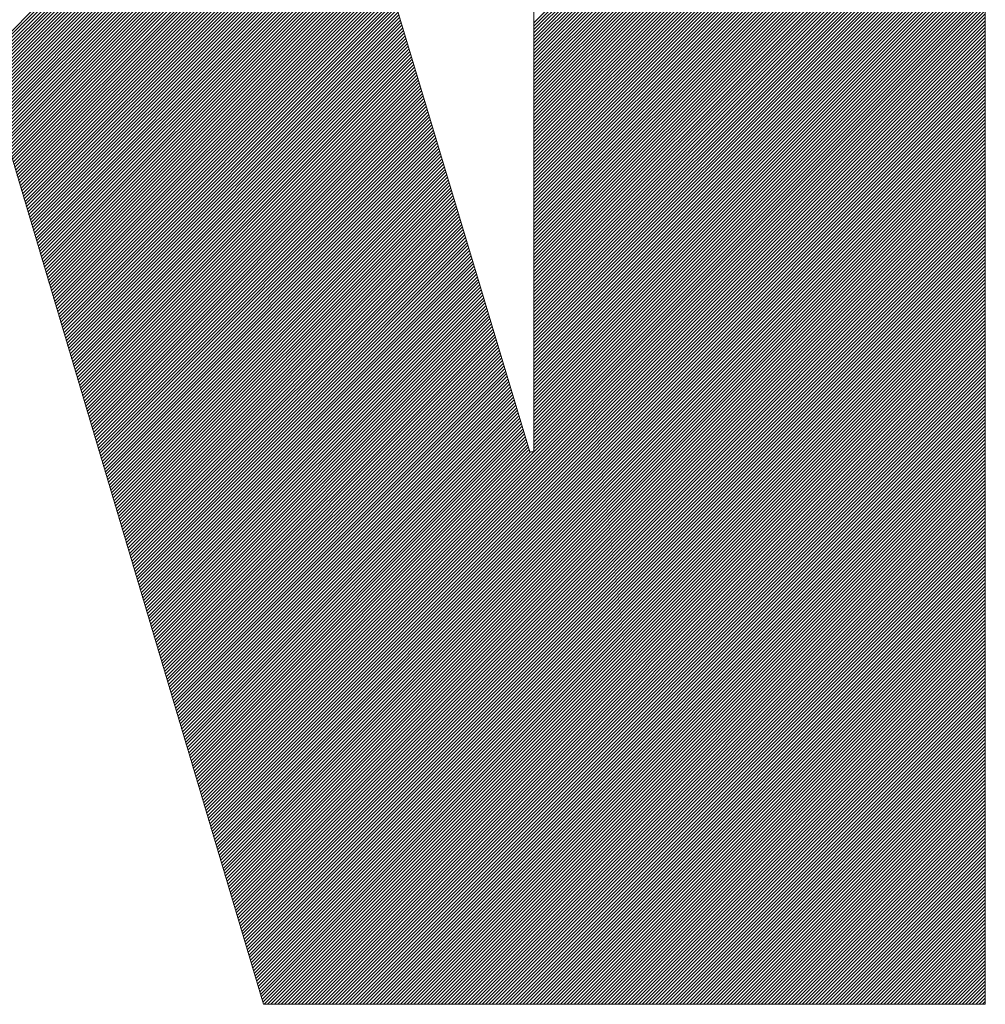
# Model space of a CAD drawing. Header units: inches. Extents: x 0.1 to 16.9, y 0.4 to 10.6.
# Tile 17 of 25: x 13.912 to 14.076, y 0.789 to 0.956. Entities that reach past the tile are written whole.
import ezdxf

# ---------------------------------------------------------------- set-up
doc = ezdxf.new("R2010")
doc.units = ezdxf.units.IN
doc.header["$MEASUREMENT"] = 0
doc.layers.add('FORMAT', color=5, linetype='Continuous', lineweight=25, true_color=0x0000ff)
doc.layers.add('Title (ANSI)', color=7, linetype='Continuous', lineweight=50)
doc.styles.add('Text Style107', font='arialbd.ttf')
doc.styles.add('Text Style109', font='arialbd.ttf')
doc.styles.add('Text Style47', font='ARIALN.TTF')
doc.styles.add('Text Style50', font='arial.ttf')
doc.styles.add('Text Style55', font='arial.ttf')
doc.styles.add('Text Style59', font='arial.ttf')

# ---------------------------------------------------------------- blocks, each defined once
blk = doc.blocks.new('Title Blocks ICD TITLE BLOCK MM CUSTOMER')
at = {"layer": 'FORMAT', "color": 7, "linetype": 'Continuous', "lineweight": 5}
for p, q in [((8.64002, 7.45503), (8.59264, 7.6129)), ((8.64068, 7.6129), (8.64068, 7.45503)), ((8.71717, 7.36144), (8.71717, 7.6129)), ((8.64068, 7.52768), (8.71717, 7.60416)), ((8.64068, 7.5271), (8.71717, 7.60359)), ((8.64068, 7.52652), (8.71717, 7.60301)), ((8.64068, 7.52595), (8.71717, 7.60243)), ((8.64068, 7.52537), (8.71717, 7.60186)), ((8.64068, 7.52479), (8.71717, 7.60128)), ((8.64068, 7.52421), (8.71717, 7.6007)), ((8.64068, 7.52364), (8.71717, 7.60013)), ((8.64068, 7.52306), (8.71717, 7.59955)), ((8.64068, 7.52248), (8.71717, 7.59897)), ((8.64068, 7.52191), (8.71717, 7.5984)), ((8.64068, 7.52133), (8.71717, 7.59782)), ((8.64068, 7.52075), (8.71717, 7.59724)), ((8.64068, 7.52018), (8.71717, 7.59667)), ((8.64068, 7.5196), (8.71717, 7.59609)), ((8.64068, 7.51902), (8.71717, 7.59551)), ((8.64068, 7.51845), (8.71717, 7.59494)), ((8.64068, 7.51787), (8.71717, 7.59436)), ((8.64068, 7.51729), (8.71717, 7.59378)), ((8.64068, 7.51672), (8.71717, 7.59321)), ((8.64068, 7.51614), (8.71717, 7.59263)), ((8.64068, 7.51556), (8.71717, 7.59205)), ((8.64068, 7.51499), (8.71717, 7.59147)), ((8.64068, 7.51441), (8.71717, 7.5909)), ((8.64068, 7.51383), (8.71717, 7.59032)), ((8.64068, 7.51326), (8.71717, 7.58974)), ((8.64068, 7.51268), (8.71717, 7.58917)), ((8.64068, 7.5121), (8.71717, 7.58859)), ((8.64068, 7.51152), (8.71717, 7.58801)), ((8.64068, 7.51095), (8.71717, 7.58744)), ((8.64068, 7.51037), (8.71717, 7.58686)), ((8.64068, 7.50979), (8.71717, 7.58628)), ((8.64068, 7.50922), (8.71717, 7.58571)), ((8.64068, 7.50864), (8.71717, 7.58513)), ((8.64068, 7.50806), (8.71717, 7.58455)), ((8.64068, 7.50749), (8.71717, 7.58398)), ((8.64068, 7.50691), (8.71717, 7.5834)), ((8.64068, 7.50633), (8.71717, 7.58282)), ((8.64068, 7.50576), (8.71717, 7.58225)), ((8.64068, 7.50518), (8.71717, 7.58167)), ((8.64068, 7.5046), (8.71717, 7.58109)), ((8.64068, 7.50403), (8.71717, 7.58052)), ((8.64068, 7.50345), (8.71717, 7.57994)), ((8.64068, 7.50287), (8.71717, 7.57936)), ((8.64068, 7.5023), (8.71717, 7.57879)), ((8.64068, 7.50172), (8.71717, 7.57821)), ((8.64068, 7.50114), (8.71717, 7.57763)), ((8.47169, 7.44579), (8.6033, 7.57739)), ((8.47169, 7.44521), (8.60343, 7.57695)), ((8.47169, 7.44463), (8.60356, 7.5765)), ((8.47169, 7.44406), (8.6037, 7.57606)), ((8.64068, 7.50057), (8.71717, 7.57705)), ((8.64068, 7.49999), (8.71717, 7.57648)), ((8.64068, 7.49941), (8.71717, 7.5759)), ((8.47169, 7.44348), (8.60383, 7.57561)), ((8.47169, 7.4429), (8.60396, 7.57517)), ((8.54779, 7.51842), (8.6041, 7.57473)), ((8.54822, 7.51828), (8.60423, 7.57428)), ((8.64068, 7.49884), (8.71717, 7.57532)), ((8.64068, 7.49826), (8.71717, 7.57475)), ((8.64068, 7.49768), (8.71717, 7.57417)), ((8.54836, 7.51784), (8.60436, 7.57384)), ((8.54849, 7.51739), (8.60449, 7.5734)), ((8.54862, 7.51695), (8.60463, 7.57295)), ((8.54875, 7.5165), (8.60476, 7.57251)), ((8.64068, 7.4971), (8.71717, 7.57359)), ((8.64068, 7.49653), (8.71717, 7.57302)), ((8.54889, 7.51606), (8.60489, 7.57207)), ((8.54902, 7.51561), (8.60503, 7.57162)), ((8.54915, 7.51517), (8.60516, 7.57118)), ((8.64068, 7.49595), (8.71717, 7.57244)), ((8.64068, 7.49537), (8.71717, 7.57186)), ((8.64068, 7.4948), (8.71717, 7.57129)), ((8.54928, 7.51472), (8.60529, 7.57073)), ((8.54941, 7.51428), (8.60543, 7.57029)), ((8.54955, 7.51383), (8.60556, 7.56985)), ((8.54968, 7.51339), (8.60569, 7.5694)), ((8.64068, 7.49422), (8.71717, 7.57071)), ((8.64068, 7.49364), (8.71717, 7.57013)), ((8.64068, 7.49307), (8.71717, 7.56956)), ((8.54981, 7.51294), (8.60583, 7.56896)), ((8.54994, 7.5125), (8.60596, 7.56852)), ((8.55008, 7.51206), (8.60609, 7.56807)), ((8.55021, 7.51161), (8.60623, 7.56763)), ((8.64068, 7.49249), (8.71717, 7.56898)), ((8.64068, 7.49191), (8.71717, 7.5684)), ((8.64068, 7.49134), (8.71717, 7.56783)), ((8.55034, 7.51117), (8.60636, 7.56719)), ((8.55047, 7.51072), (8.60649, 7.56674)), ((8.55061, 7.51028), (8.60663, 7.5663)), ((8.55074, 7.50983), (8.60676, 7.56585)), ((8.64068, 7.49076), (8.71717, 7.56725)), ((8.64068, 7.49018), (8.71717, 7.56667)), ((8.64068, 7.48961), (8.71717, 7.5661)), ((8.55087, 7.50939), (8.60689, 7.56541)), ((8.551, 7.50894), (8.60702, 7.56497)), ((8.55113, 7.5085), (8.60716, 7.56452)), ((8.64068, 7.48903), (8.71717, 7.56552)), ((8.64068, 7.48845), (8.71717, 7.56494)), ((8.64068, 7.48788), (8.71717, 7.56436)), ((8.55127, 7.50805), (8.60729, 7.56408)), ((8.5514, 7.50761), (8.60742, 7.56364)), ((8.55153, 7.50717), (8.60756, 7.56319)), ((8.55166, 7.50672), (8.60769, 7.56275)), ((8.64068, 7.4873), (8.71717, 7.56379)), ((8.64068, 7.48672), (8.71717, 7.56321)), ((8.64068, 7.48615), (8.71717, 7.56263)), ((8.5518, 7.50628), (8.60782, 7.5623)), ((8.55193, 7.50583), (8.60796, 7.56186)), ((8.55206, 7.50539), (8.60809, 7.56142)), ((8.55219, 7.50494), (8.60822, 7.56097)), ((8.64068, 7.48557), (8.71717, 7.56206)), ((8.64068, 7.48499), (8.71717, 7.56148)), ((8.64068, 7.48441), (8.71717, 7.5609)), ((8.55232, 7.5045), (8.60836, 7.56053)), ((8.55246, 7.50405), (8.60849, 7.56009)), ((8.55259, 7.50361), (8.60862, 7.55964)), ((8.55272, 7.50316), (8.60876, 7.5592)), ((8.64068, 7.48384), (8.71717, 7.56033)), ((8.64068, 7.48326), (8.71717, 7.55975)), ((8.64068, 7.48268), (8.71717, 7.55917)), ((8.55285, 7.50272), (8.60889, 7.55876)), ((8.55299, 7.50228), (8.60902, 7.55831)), ((8.55312, 7.50183), (8.60916, 7.55787)), ((8.64068, 7.48211), (8.71717, 7.5586)), ((8.64068, 7.48153), (8.71717, 7.55802)), ((8.55325, 7.50139), (8.60929, 7.55742)), ((8.55338, 7.50094), (8.60942, 7.55698)), ((8.55351, 7.5005), (8.60955, 7.55654)), ((8.55365, 7.50005), (8.60969, 7.55609)), ((8.64068, 7.48095), (8.71717, 7.55744)), ((8.64068, 7.48038), (8.71717, 7.55687)), ((8.64068, 7.4798), (8.71717, 7.55629)), ((8.55378, 7.49961), (8.60982, 7.55565)), ((8.55391, 7.49916), (8.60995, 7.55521)), ((8.55404, 7.49872), (8.61009, 7.55476)), ((8.55418, 7.49827), (8.61022, 7.55432)), ((8.64068, 7.47922), (8.71717, 7.55571)), ((8.64068, 7.47865), (8.71717, 7.55514)), ((8.64068, 7.47807), (8.71717, 7.55456)), ((8.55431, 7.49783), (8.61035, 7.55388)), ((8.55444, 7.49738), (8.61049, 7.55343)), ((8.55457, 7.49694), (8.61062, 7.55299)), ((8.5547, 7.4965), (8.61075, 7.55254)), ((8.64068, 7.47749), (8.71717, 7.55398)), ((8.64068, 7.47692), (8.71717, 7.55341)), ((8.64068, 7.47634), (8.71717, 7.55283)), ((8.55484, 7.49605), (8.61089, 7.5521)), ((8.55497, 7.49561), (8.61102, 7.55166)), ((8.5551, 7.49516), (8.61115, 7.55121)), ((8.64068, 7.47576), (8.71717, 7.55225)), ((8.64068, 7.47519), (8.71717, 7.55168)), ((8.64068, 7.47461), (8.71717, 7.5511)), ((8.55523, 7.49472), (8.61129, 7.55077)), ((8.55537, 7.49427), (8.61142, 7.55033)), ((8.5555, 7.49383), (8.61155, 7.54988)), ((8.55563, 7.49338), (8.61168, 7.54944)), ((8.64068, 7.47403), (8.71717, 7.55052)), ((8.64068, 7.47346), (8.71717, 7.54994)), ((8.64068, 7.47288), (8.71717, 7.54937)), ((8.55576, 7.49294), (8.61182, 7.549)), ((8.55589, 7.49249), (8.61195, 7.54855)), ((8.55603, 7.49205), (8.61208, 7.54811)), ((8.55616, 7.49161), (8.61222, 7.54766)), ((8.64068, 7.4723), (8.71717, 7.54879)), ((8.64068, 7.47173), (8.71717, 7.54821)), ((8.64068, 7.47115), (8.71717, 7.54764)), ((8.55629, 7.49116), (8.61235, 7.54722)), ((8.55642, 7.49072), (8.61248, 7.54678)), ((8.55656, 7.49027), (8.61262, 7.54633)), ((8.55669, 7.48983), (8.61275, 7.54589)), ((8.64068, 7.47057), (8.71717, 7.54706)), ((8.64068, 7.46999), (8.71717, 7.54648)), ((8.64068, 7.46942), (8.71717, 7.54591)), ((8.55682, 7.48938), (8.61288, 7.54545)), ((8.55695, 7.48894), (8.61302, 7.545)), ((8.55708, 7.48849), (8.61315, 7.54456)), ((8.64068, 7.46884), (8.71717, 7.54533)), ((8.64068, 7.46826), (8.71717, 7.54475)), ((8.64068, 7.46769), (8.71717, 7.54418)), ((8.55722, 7.48805), (8.61328, 7.54411)), ((8.55735, 7.4876), (8.61342, 7.54367)), ((8.55748, 7.48716), (8.61355, 7.54323)), ((8.55761, 7.48672), (8.61368, 7.54278)), ((8.64068, 7.46711), (8.71717, 7.5436)), ((8.64068, 7.46653), (8.71717, 7.54302)), ((8.55775, 7.48627), (8.61382, 7.54234)), ((8.55788, 7.48583), (8.61395, 7.5419)), ((8.55801, 7.48538), (8.61408, 7.54145)), ((8.55814, 7.48494), (8.61421, 7.54101)), ((8.64068, 7.46596), (8.71717, 7.54245)), ((8.64068, 7.46538), (8.71717, 7.54187)), ((8.64068, 7.4648), (8.71717, 7.54129)), ((8.55827, 7.48449), (8.61435, 7.54057)), ((8.55841, 7.48405), (8.61448, 7.54012)), ((8.55854, 7.4836), (8.61461, 7.53968)), ((8.55867, 7.48316), (8.61475, 7.53923)), ((8.64068, 7.46423), (8.71717, 7.54072)), ((8.64068, 7.46365), (8.71717, 7.54014)), ((8.64068, 7.46307), (8.71717, 7.53956)), ((8.5588, 7.48271), (8.61488, 7.53879)), ((8.55894, 7.48227), (8.61501, 7.53835)), ((8.55907, 7.48182), (8.61515, 7.5379)), ((8.5592, 7.48138), (8.61528, 7.53746)), ((8.64068, 7.4625), (8.71717, 7.53899)), ((8.64068, 7.46192), (8.71717, 7.53841)), ((8.64068, 7.46134), (8.71717, 7.53783)), ((8.55933, 7.48094), (8.61541, 7.53702)), ((8.55946, 7.48049), (8.61555, 7.53657)), ((8.5596, 7.48005), (8.61568, 7.53613)), ((8.64068, 7.46077), (8.71717, 7.53725)), ((8.64068, 7.46019), (8.71717, 7.53668)), ((8.64068, 7.45961), (8.71717, 7.5361)), ((8.55973, 7.4796), (8.61581, 7.53569)), ((8.55986, 7.47916), (8.61595, 7.53524)), ((8.55999, 7.47871), (8.61608, 7.5348)), ((8.56013, 7.47827), (8.61621, 7.53435)), ((8.64068, 7.45904), (8.71717, 7.53552)), ((8.64068, 7.45846), (8.71717, 7.53495)), ((8.64068, 7.45788), (8.71717, 7.53437)), ((8.56026, 7.47782), (8.61635, 7.53391)), ((8.56039, 7.47738), (8.61648, 7.53347)), ((8.56052, 7.47693), (8.61661, 7.53302)), ((8.56066, 7.47649), (8.61674, 7.53258)), ((8.64068, 7.4573), (8.71717, 7.53379)), ((8.64068, 7.45673), (8.71717, 7.53322)), ((8.64068, 7.45615), (8.71717, 7.53264)), ((8.56079, 7.47605), (8.61688, 7.53214)), ((8.56092, 7.4756), (8.61701, 7.53169)), ((8.56105, 7.47516), (8.61714, 7.53125)), ((8.56118, 7.47471), (8.61728, 7.5308)), ((8.58393, 7.39825), (8.71717, 7.53149)), ((8.58406, 7.3978), (8.71717, 7.53091)), ((8.64068, 7.45557), (8.71717, 7.53206)), ((8.56132, 7.47427), (8.61741, 7.53036)), ((8.56145, 7.47382), (8.61754, 7.52992)), ((8.56158, 7.47338), (8.61768, 7.52947)), ((8.58419, 7.39736), (8.71717, 7.53033)), ((8.58433, 7.39691), (8.71717, 7.52976)), ((8.58446, 7.39647), (8.71717, 7.52918)), ((8.56171, 7.47293), (8.61781, 7.52903)), ((8.56185, 7.47249), (8.61794, 7.52859)), ((8.56198, 7.47204), (8.61808, 7.52814)), ((8.56211, 7.4716), (8.61821, 7.5277)), ((8.58459, 7.39602), (8.71717, 7.5286)), ((8.58472, 7.39558), (8.71717, 7.52803)), ((8.56224, 7.47116), (8.61834, 7.52726)), ((8.56237, 7.47071), (8.61848, 7.52681)), ((8.56251, 7.47027), (8.61861, 7.52637)), ((8.56264, 7.46982), (8.61874, 7.52592)), ((8.58485, 7.39513), (8.71717, 7.52745)), ((8.58499, 7.39469), (8.71717, 7.52687)), ((8.58512, 7.39424), (8.71717, 7.5263)), ((8.56277, 7.46938), (8.61887, 7.52548)), ((8.5629, 7.46893), (8.61901, 7.52504)), ((8.56304, 7.46849), (8.61914, 7.52459)), ((8.56317, 7.46804), (8.61927, 7.52415)), ((8.58525, 7.3938), (8.71717, 7.52572)), ((8.58538, 7.39336), (8.71717, 7.52514)), ((8.58552, 7.39291), (8.71717, 7.52457)), ((8.5633, 7.4676), (8.61941, 7.52371)), ((8.56343, 7.46715), (8.61954, 7.52326)), ((8.56356, 7.46671), (8.61967, 7.52282)), ((8.58565, 7.39247), (8.71717, 7.52399)), ((8.58578, 7.39202), (8.71717, 7.52341)), ((8.58591, 7.39158), (8.71717, 7.52283)), ((8.5637, 7.46626), (8.61981, 7.52238)), ((8.56383, 7.46582), (8.61994, 7.52193)), ((8.56396, 7.46538), (8.62007, 7.52149)), ((8.56409, 7.46493), (8.62021, 7.52104)), ((8.58604, 7.39113), (8.71717, 7.52226)), ((8.58618, 7.39069), (8.71717, 7.52168)), ((8.58631, 7.39024), (8.71717, 7.5211)), ((8.56423, 7.46449), (8.62034, 7.5206)), ((8.56436, 7.46404), (8.62047, 7.52016)), ((8.56449, 7.4636), (8.62061, 7.51971)), ((8.56462, 7.46315), (8.62074, 7.51927)), ((8.58644, 7.3898), (8.71717, 7.52053)), ((8.58657, 7.38935), (8.71717, 7.51995)), ((8.58671, 7.38891), (8.71717, 7.51937)), ((8.54818, 7.51842), (8.59488, 7.36144)), ((8.56475, 7.46271), (8.62087, 7.51883)), ((8.56489, 7.46226), (8.62101, 7.51838)), ((8.56502, 7.46182), (8.62114, 7.51794)), ((8.56515, 7.46137), (8.62127, 7.5175)), ((8.58684, 7.38846), (8.71717, 7.5188)), ((8.58697, 7.38802), (8.71717, 7.51822)), ((8.5871, 7.38758), (8.71717, 7.51764)), ((8.56528, 7.46093), (8.6214, 7.51705)), ((8.56542, 7.46049), (8.62154, 7.51661)), ((8.56555, 7.46004), (8.62167, 7.51616)), ((8.58723, 7.38713), (8.71717, 7.51707)), ((8.58737, 7.38669), (8.71717, 7.51649)), ((8.5875, 7.38624), (8.71717, 7.51591)), ((8.56568, 7.4596), (8.6218, 7.51572)), ((8.56581, 7.45915), (8.62194, 7.51528)), ((8.56594, 7.45871), (8.62207, 7.51483)), ((8.56608, 7.45826), (8.6222, 7.51439)), ((8.58763, 7.3858), (8.71717, 7.51534)), ((8.58776, 7.38535), (8.71717, 7.51476)), ((8.5879, 7.38491), (8.71717, 7.51418)), ((8.56621, 7.45782), (8.62234, 7.51395)), ((8.56634, 7.45737), (8.62247, 7.5135)), ((8.56647, 7.45693), (8.6226, 7.51306)), ((8.56661, 7.45648), (8.62274, 7.51261)), ((8.58803, 7.38446), (8.71717, 7.51361)), ((8.58816, 7.38402), (8.71717, 7.51303)), ((8.58829, 7.38357), (8.71717, 7.51245)), ((8.56674, 7.45604), (8.62287, 7.51217)), ((8.56687, 7.4556), (8.623, 7.51173)), ((8.567, 7.45515), (8.62314, 7.51128)), ((8.56713, 7.45471), (8.62327, 7.51084)), ((8.58842, 7.38313), (8.71717, 7.51188)), ((8.58856, 7.38269), (8.71717, 7.5113)), ((8.56727, 7.45426), (8.6234, 7.5104)), ((8.5674, 7.45382), (8.62354, 7.50995)), ((8.56753, 7.45337), (8.62367, 7.50951)), ((8.58869, 7.38224), (8.71717, 7.51072)), ((8.58882, 7.3818), (8.71717, 7.51014)), ((8.58895, 7.38135), (8.71717, 7.50957)), ((8.56766, 7.45293), (8.6238, 7.50907)), ((8.5678, 7.45248), (8.62393, 7.50862)), ((8.56793, 7.45204), (8.62407, 7.50818)), ((8.56806, 7.45159), (8.6242, 7.50773)), ((8.58909, 7.38091), (8.71717, 7.50899)), ((8.58922, 7.38046), (8.71717, 7.50841)), ((8.58935, 7.38002), (8.71717, 7.50784)), ((8.56819, 7.45115), (8.62433, 7.50729)), ((8.56832, 7.4507), (8.62447, 7.50685)), ((8.56846, 7.45026), (8.6246, 7.5064)), ((8.56859, 7.44982), (8.62473, 7.50596)), ((8.58948, 7.37957), (8.71717, 7.50726)), ((8.58961, 7.37913), (8.71717, 7.50668)), ((8.58975, 7.37868), (8.71717, 7.50611)), ((8.56872, 7.44937), (8.62487, 7.50552)), ((8.56885, 7.44893), (8.625, 7.50507)), ((8.56899, 7.44848), (8.62513, 7.50463)), ((8.56912, 7.44804), (8.62527, 7.50419)), ((8.58988, 7.37824), (8.71717, 7.50553)), ((8.59001, 7.3778), (8.71717, 7.50495)), ((8.59014, 7.37735), (8.71717, 7.50438)), ((8.56925, 7.44759), (8.6254, 7.50374)), ((8.56938, 7.44715), (8.62553, 7.5033)), ((8.56951, 7.4467), (8.62567, 7.50285)), ((8.59028, 7.37691), (8.71717, 7.5038)), ((8.59041, 7.37646), (8.71717, 7.50322)), ((8.59054, 7.37602), (8.71717, 7.50265)), ((8.56965, 7.44626), (8.6258, 7.50241)), ((8.56978, 7.44581), (8.62593, 7.50197)), ((8.56991, 7.44537), (8.62606, 7.50152)), ((8.57004, 7.44493), (8.6262, 7.50108)), ((8.59067, 7.37557), (8.71717, 7.50207)), ((8.59081, 7.37513), (8.71717, 7.50149)), ((8.59094, 7.37468), (8.71717, 7.50092)), ((8.57018, 7.44448), (8.62633, 7.50064)), ((8.57031, 7.44404), (8.62646, 7.50019)), ((8.57044, 7.44359), (8.6266, 7.49975)), ((8.57057, 7.44315), (8.62673, 7.49931)), ((8.59107, 7.37424), (8.71717, 7.50034)), ((8.5912, 7.37379), (8.71717, 7.49976)), ((8.59133, 7.37335), (8.71717, 7.49919)), ((8.57071, 7.4427), (8.62686, 7.49886)), ((8.57084, 7.44226), (8.627, 7.49842)), ((8.57097, 7.44181), (8.62713, 7.49797)), ((8.5711, 7.44137), (8.62726, 7.49753)), ((8.59147, 7.3729), (8.71717, 7.49861)), ((8.5916, 7.37246), (8.71717, 7.49803)), ((8.59173, 7.37202), (8.71717, 7.49746)), ((8.57123, 7.44092), (8.6274, 7.49709)), ((8.57137, 7.44048), (8.62753, 7.49664)), ((8.5715, 7.44004), (8.62766, 7.4962)), ((8.59186, 7.37157), (8.71717, 7.49688)), ((8.592, 7.37113), (8.71717, 7.4963)), ((8.57163, 7.43959), (8.6278, 7.49576)), ((8.57176, 7.43915), (8.62793, 7.49531)), ((8.5719, 7.4387), (8.62806, 7.49487)), ((8.57203, 7.43826), (8.6282, 7.49442)), ((8.59213, 7.37068), (8.71717, 7.49572)), ((8.59226, 7.37024), (8.71717, 7.49515)), ((8.59239, 7.36979), (8.71717, 7.49457)), ((8.57216, 7.43781), (8.62833, 7.49398)), ((8.57229, 7.43737), (8.62846, 7.49354)), ((8.57242, 7.43692), (8.62859, 7.49309)), ((8.57256, 7.43648), (8.62873, 7.49265)), ((8.59252, 7.36935), (8.71717, 7.49399)), ((8.59266, 7.3689), (8.71717, 7.49342)), ((8.59279, 7.36846), (8.71717, 7.49284)), ((8.57269, 7.43603), (8.62886, 7.49221)), ((8.57282, 7.43559), (8.62899, 7.49176)), ((8.57295, 7.43514), (8.62913, 7.49132)), ((8.57309, 7.4347), (8.62926, 7.49088)), ((8.59292, 7.36801), (8.71717, 7.49226)), ((8.59305, 7.36757), (8.71717, 7.49169)), ((8.59319, 7.36713), (8.71717, 7.49111)), ((8.57322, 7.43426), (8.62939, 7.49043)), ((8.57335, 7.43381), (8.62953, 7.48999)), ((8.57348, 7.43337), (8.62966, 7.48954)), ((8.57361, 7.43292), (8.62979, 7.4891)), ((8.59332, 7.36668), (8.71717, 7.49053)), ((8.59345, 7.36624), (8.71717, 7.48996)), ((8.59358, 7.36579), (8.71717, 7.48938)), ((8.57375, 7.43248), (8.62993, 7.48866)), ((8.57388, 7.43203), (8.63006, 7.48821)), ((8.57401, 7.43159), (8.63019, 7.48777)), ((8.59371, 7.36535), (8.71717, 7.4888)), ((8.59385, 7.3649), (8.71717, 7.48823)), ((8.59398, 7.36446), (8.71717, 7.48765)), ((8.57414, 7.43114), (8.63033, 7.48733)), ((8.57428, 7.4307), (8.63046, 7.48688)), ((8.57441, 7.43025), (8.63059, 7.48644)), ((8.57454, 7.42981), (8.63073, 7.486)), ((8.59411, 7.36401), (8.71717, 7.48707)), ((8.59424, 7.36357), (8.71717, 7.4865)), ((8.59438, 7.36312), (8.71717, 7.48592)), ((8.57467, 7.42937), (8.63086, 7.48555)), ((8.5748, 7.42892), (8.63099, 7.48511)), ((8.57494, 7.42848), (8.63112, 7.48466)), ((8.57507, 7.42803), (8.63126, 7.48422)), ((8.59451, 7.36268), (8.71717, 7.48534)), ((8.59464, 7.36224), (8.71717, 7.48477)), ((8.59477, 7.36179), (8.71717, 7.48419)), ((8.5752, 7.42759), (8.63139, 7.48378)), ((8.57533, 7.42714), (8.63152, 7.48333)), ((8.57547, 7.4267), (8.63166, 7.48289)), ((8.5756, 7.42625), (8.63179, 7.48245)), ((8.595, 7.36144), (8.71717, 7.48361)), ((8.59557, 7.36144), (8.71717, 7.48303)), ((8.59615, 7.36144), (8.71717, 7.48246)), ((8.57573, 7.42581), (8.63192, 7.482)), ((8.57586, 7.42536), (8.63206, 7.48156)), ((8.57599, 7.42492), (8.63219, 7.48112)), ((8.59673, 7.36144), (8.71717, 7.48188)), ((8.59731, 7.36144), (8.71717, 7.4813)), ((8.57613, 7.42448), (8.63232, 7.48067)), ((8.57626, 7.42403), (8.63246, 7.48023)), ((8.57639, 7.42359), (8.63259, 7.47978)), ((8.57652, 7.42314), (8.63272, 7.47934)), ((8.59788, 7.36144), (8.71717, 7.48073)), ((8.59846, 7.36144), (8.71717, 7.48015)), ((8.59904, 7.36144), (8.71717, 7.47957)), ((8.57666, 7.4227), (8.63286, 7.4789)), ((8.57679, 7.42225), (8.63299, 7.47845)), ((8.57692, 7.42181), (8.63312, 7.47801)), ((8.57705, 7.42136), (8.63325, 7.47757)), ((8.59961, 7.36144), (8.71717, 7.479)), ((8.60019, 7.36144), (8.71717, 7.47842)), ((8.60077, 7.36144), (8.71717, 7.47784)), ((8.57718, 7.42092), (8.63339, 7.47712)), ((8.57732, 7.42047), (8.63352, 7.47668)), ((8.57745, 7.42003), (8.63365, 7.47623)), ((8.57758, 7.41958), (8.63379, 7.47579)), ((8.60134, 7.36144), (8.71717, 7.47727)), ((8.60192, 7.36144), (8.71717, 7.47669)), ((8.6025, 7.36144), (8.71717, 7.47611)), ((8.57771, 7.41914), (8.63392, 7.47535)), ((8.57785, 7.4187), (8.63405, 7.4749)), ((8.57798, 7.41825), (8.63419, 7.47446)), ((8.60307, 7.36144), (8.71717, 7.47554)), ((8.60365, 7.36144), (8.71717, 7.47496)), ((8.60423, 7.36144), (8.71717, 7.47438)), ((8.57811, 7.41781), (8.63432, 7.47402)), ((8.57824, 7.41736), (8.63445, 7.47357)), ((8.57837, 7.41692), (8.63459, 7.47313)), ((8.57851, 7.41647), (8.63472, 7.47269)), ((8.6048, 7.36144), (8.71717, 7.47381)), ((8.60538, 7.36144), (8.71717, 7.47323)), ((8.60596, 7.36144), (8.71717, 7.47265)), ((8.57864, 7.41603), (8.63485, 7.47224)), ((8.57877, 7.41558), (8.63499, 7.4718)), ((8.5789, 7.41514), (8.63512, 7.47135)), ((8.57904, 7.41469), (8.63525, 7.47091)), ((8.60653, 7.36144), (8.71717, 7.47208)), ((8.60711, 7.36144), (8.71717, 7.4715)), ((8.60769, 7.36144), (8.71717, 7.47092)), ((8.57917, 7.41425), (8.63539, 7.47047)), ((8.5793, 7.41381), (8.63552, 7.47002)), ((8.57943, 7.41336), (8.63565, 7.46958)), ((8.57956, 7.41292), (8.63578, 7.46914)), ((8.60826, 7.36144), (8.71717, 7.47035)), ((8.60884, 7.36144), (8.71717, 7.46977)), ((8.60942, 7.36144), (8.71717, 7.46919)), ((8.5797, 7.41247), (8.63592, 7.46869)), ((8.57983, 7.41203), (8.63605, 7.46825)), ((8.57996, 7.41158), (8.63618, 7.46781)), ((8.61, 7.36144), (8.71717, 7.46861)), ((8.61057, 7.36144), (8.71717, 7.46804)), ((8.61115, 7.36144), (8.71717, 7.46746)), ((8.58009, 7.41114), (8.63632, 7.46736)), ((8.58023, 7.41069), (8.63645, 7.46692)), ((8.58036, 7.41025), (8.63658, 7.46647)), ((8.58049, 7.4098), (8.63672, 7.46603)), ((8.61173, 7.36144), (8.71717, 7.46688)), ((8.6123, 7.36144), (8.71717, 7.46631)), ((8.58062, 7.40936), (8.63685, 7.46559)), ((8.58076, 7.40892), (8.63698, 7.46514)), ((8.58089, 7.40847), (8.63712, 7.4647)), ((8.58102, 7.40803), (8.63725, 7.46426)), ((8.61288, 7.36144), (8.71717, 7.46573)), ((8.61346, 7.36144), (8.71717, 7.46515)), ((8.61403, 7.36144), (8.71717, 7.46458)), ((8.58115, 7.40758), (8.63738, 7.46381)), ((8.58128, 7.40714), (8.63752, 7.46337)), ((8.58142, 7.40669), (8.63765, 7.46293)), ((8.58155, 7.40625), (8.63778, 7.46248)), ((8.61461, 7.36144), (8.71717, 7.464)), ((8.61519, 7.36144), (8.71717, 7.46342)), ((8.61576, 7.36144), (8.71717, 7.46285)), ((8.58168, 7.4058), (8.63792, 7.46204)), ((8.58181, 7.40536), (8.63805, 7.46159)), ((8.58195, 7.40491), (8.63818, 7.46115)), ((8.61634, 7.36144), (8.71717, 7.46227)), ((8.61692, 7.36144), (8.71717, 7.46169)), ((8.61749, 7.36144), (8.71717, 7.46112)), ((8.58208, 7.40447), (8.63831, 7.46071)), ((8.58221, 7.40402), (8.63845, 7.46026)), ((8.58234, 7.40358), (8.63858, 7.45982)), ((8.58247, 7.40314), (8.63871, 7.45938)), ((8.61807, 7.36144), (8.71717, 7.46054)), ((8.61865, 7.36144), (8.71717, 7.45996)), ((8.61922, 7.36144), (8.71717, 7.45939)), ((8.58261, 7.40269), (8.63885, 7.45893)), ((8.58274, 7.40225), (8.63898, 7.45849)), ((8.58287, 7.4018), (8.63911, 7.45804)), ((8.583, 7.40136), (8.63925, 7.4576)), ((8.6198, 7.36144), (8.71717, 7.45881)), ((8.62038, 7.36144), (8.71717, 7.45823)), ((8.62095, 7.36144), (8.71717, 7.45766)), ((8.58314, 7.40091), (8.63938, 7.45716)), ((8.58327, 7.40047), (8.63951, 7.45671)), ((8.5834, 7.40002), (8.63965, 7.45627)), ((8.58353, 7.39958), (8.63978, 7.45583)), ((8.62153, 7.36144), (8.71717, 7.45708)), ((8.62211, 7.36144), (8.71717, 7.4565)), ((8.62268, 7.36144), (8.71717, 7.45592)), ((8.58366, 7.39913), (8.63991, 7.45538)), ((8.5838, 7.39869), (8.64014, 7.45503)), ((8.62326, 7.36144), (8.71717, 7.45535)), ((8.62384, 7.36144), (8.71717, 7.45477)), ((8.62442, 7.36144), (8.71717, 7.45419)), ((8.64068, 7.45503), (8.64002, 7.45503)), ((8.62499, 7.36144), (8.71717, 7.45362)), ((8.62557, 7.36144), (8.71717, 7.45304)), ((8.62615, 7.36144), (8.71717, 7.45246)), ((8.62672, 7.36144), (8.71717, 7.45189)), ((8.6273, 7.36144), (8.71717, 7.45131)), ((8.62788, 7.36144), (8.71717, 7.45073)), ((8.62845, 7.36144), (8.71717, 7.45016)), ((8.62903, 7.36144), (8.71717, 7.44958)), ((8.62961, 7.36144), (8.71717, 7.449)), ((8.63018, 7.36144), (8.71717, 7.44843)), ((8.63076, 7.36144), (8.71717, 7.44785)), ((8.63134, 7.36144), (8.71717, 7.44727)), ((8.63191, 7.36144), (8.71717, 7.4467)), ((8.63249, 7.36144), (8.71717, 7.44612)), ((8.63307, 7.36144), (8.71717, 7.44554)), ((8.63364, 7.36144), (8.71717, 7.44497)), ((8.63422, 7.36144), (8.71717, 7.44439)), ((8.6348, 7.36144), (8.71717, 7.44381)), ((8.63537, 7.36144), (8.71717, 7.44324)), ((8.63595, 7.36144), (8.71717, 7.44266)), ((8.63653, 7.36144), (8.71717, 7.44208)), ((8.63711, 7.36144), (8.71717, 7.4415)), ((8.63768, 7.36144), (8.71717, 7.44093)), ((8.63826, 7.36144), (8.71717, 7.44035)), ((8.63884, 7.36144), (8.71717, 7.43977)), ((8.63941, 7.36144), (8.71717, 7.4392)), ((8.63999, 7.36144), (8.71717, 7.43862)), ((8.64057, 7.36144), (8.71717, 7.43804)), ((8.64114, 7.36144), (8.71717, 7.43747)), ((8.64172, 7.36144), (8.71717, 7.43689)), ((8.6423, 7.36144), (8.71717, 7.43631)), ((8.64287, 7.36144), (8.71717, 7.43574)), ((8.64345, 7.36144), (8.71717, 7.43516)), ((8.64403, 7.36144), (8.71717, 7.43458)), ((8.6446, 7.36144), (8.71717, 7.43401)), ((8.64518, 7.36144), (8.71717, 7.43343)), ((8.64576, 7.36144), (8.71717, 7.43285)), ((8.64633, 7.36144), (8.71717, 7.43228)), ((8.64691, 7.36144), (8.71717, 7.4317)), ((8.64749, 7.36144), (8.71717, 7.43112)), ((8.64806, 7.36144), (8.71717, 7.43055)), ((8.64864, 7.36144), (8.71717, 7.42997)), ((8.64922, 7.36144), (8.71717, 7.42939)), ((8.64979, 7.36144), (8.71717, 7.42881)), ((8.65037, 7.36144), (8.71717, 7.42824)), ((8.65095, 7.36144), (8.71717, 7.42766)), ((8.65153, 7.36144), (8.71717, 7.42708)), ((8.6521, 7.36144), (8.71717, 7.42651)), ((8.65268, 7.36144), (8.71717, 7.42593)), ((8.65326, 7.36144), (8.71717, 7.42535)), ((8.65383, 7.36144), (8.71717, 7.42478)), ((8.65441, 7.36144), (8.71717, 7.4242)), ((8.65499, 7.36144), (8.71717, 7.42362)), ((8.65556, 7.36144), (8.71717, 7.42305)), ((8.65614, 7.36144), (8.71717, 7.42247)), ((8.65672, 7.36144), (8.71717, 7.42189)), ((8.65729, 7.36144), (8.71717, 7.42132)), ((8.65787, 7.36144), (8.71717, 7.42074)), ((8.65845, 7.36144), (8.71717, 7.42016)), ((8.65902, 7.36144), (8.71717, 7.41959)), ((8.6596, 7.36144), (8.71717, 7.41901)), ((8.66018, 7.36144), (8.71717, 7.41843)), ((8.66075, 7.36144), (8.71717, 7.41786)), ((8.66133, 7.36144), (8.71717, 7.41728)), ((8.66191, 7.36144), (8.71717, 7.4167)), ((8.66248, 7.36144), (8.71717, 7.41613)), ((8.66306, 7.36144), (8.71717, 7.41555)), ((8.66364, 7.36144), (8.71717, 7.41497)), ((8.66422, 7.36144), (8.71717, 7.41439)), ((8.66479, 7.36144), (8.71717, 7.41382)), ((8.66537, 7.36144), (8.71717, 7.41324)), ((8.66595, 7.36144), (8.71717, 7.41266)), ((8.66652, 7.36144), (8.71717, 7.41209)), ((8.6671, 7.36144), (8.71717, 7.41151)), ((8.66768, 7.36144), (8.71717, 7.41093)), ((8.66825, 7.36144), (8.71717, 7.41036)), ((8.66883, 7.36144), (8.71717, 7.40978)), ((8.66941, 7.36144), (8.71717, 7.4092)), ((8.66998, 7.36144), (8.71717, 7.40863)), ((8.67056, 7.36144), (8.71717, 7.40805)), ((8.67114, 7.36144), (8.71717, 7.40747)), ((8.67171, 7.36144), (8.71717, 7.4069)), ((8.67229, 7.36144), (8.71717, 7.40632)), ((8.67287, 7.36144), (8.71717, 7.40574)), ((8.67344, 7.36144), (8.71717, 7.40517)), ((8.67402, 7.36144), (8.71717, 7.40459)), ((8.6746, 7.36144), (8.71717, 7.40401)), ((8.67517, 7.36144), (8.71717, 7.40344)), ((8.67575, 7.36144), (8.71717, 7.40286)), ((8.67633, 7.36144), (8.71717, 7.40228)), ((8.6769, 7.36144), (8.71717, 7.4017)), ((8.67748, 7.36144), (8.71717, 7.40113)), ((8.67806, 7.36144), (8.71717, 7.40055)), ((8.67864, 7.36144), (8.71717, 7.39997)), ((8.67921, 7.36144), (8.71717, 7.3994)), ((8.67979, 7.36144), (8.71717, 7.39882)), ((8.68037, 7.36144), (8.71717, 7.39824)), ((8.68094, 7.36144), (8.71717, 7.39767)), ((8.68152, 7.36144), (8.71717, 7.39709)), ((8.6821, 7.36144), (8.71717, 7.39651)), ((8.68267, 7.36144), (8.71717, 7.39594)), ((8.68325, 7.36144), (8.71717, 7.39536)), ((8.68383, 7.36144), (8.71717, 7.39478)), ((8.6844, 7.36144), (8.71717, 7.39421)), ((8.68498, 7.36144), (8.71717, 7.39363)), ((8.68556, 7.36144), (8.71717, 7.39305)), ((8.68613, 7.36144), (8.71717, 7.39248)), ((8.68671, 7.36144), (8.71717, 7.3919)), ((8.68729, 7.36144), (8.71717, 7.39132)), ((8.68786, 7.36144), (8.71717, 7.39075)), ((8.68844, 7.36144), (8.71717, 7.39017)), ((8.68902, 7.36144), (8.71717, 7.38959)), ((8.68959, 7.36144), (8.71717, 7.38902)), ((8.69017, 7.36144), (8.71717, 7.38844)), ((8.69075, 7.36144), (8.71717, 7.38786)), ((8.69133, 7.36144), (8.71717, 7.38728)), ((8.6919, 7.36144), (8.71717, 7.38671)), ((8.69248, 7.36144), (8.71717, 7.38613)), ((8.69306, 7.36144), (8.71717, 7.38555)), ((8.69363, 7.36144), (8.71717, 7.38498)), ((8.69421, 7.36144), (8.71717, 7.3844)), ((8.69479, 7.36144), (8.71717, 7.38382)), ((8.69536, 7.36144), (8.71717, 7.38325)), ((8.69594, 7.36144), (8.71717, 7.38267)), ((8.69652, 7.36144), (8.71717, 7.38209)), ((8.69709, 7.36144), (8.71717, 7.38152)), ((8.69767, 7.36144), (8.71717, 7.38094)), ((8.69825, 7.36144), (8.71717, 7.38036)), ((8.69882, 7.36144), (8.71717, 7.37979)), ((8.6994, 7.36144), (8.71717, 7.37921)), ((8.69998, 7.36144), (8.71717, 7.37863)), ((8.70055, 7.36144), (8.71717, 7.37806)), ((8.70113, 7.36144), (8.71717, 7.37748)), ((8.70171, 7.36144), (8.71717, 7.3769)), ((8.70228, 7.36144), (8.71717, 7.37633)), ((8.70286, 7.36144), (8.71717, 7.37575)), ((8.70344, 7.36144), (8.71717, 7.37517)), ((8.70401, 7.36144), (8.71717, 7.37459)), ((8.70459, 7.36144), (8.71717, 7.37402)), ((8.70517, 7.36144), (8.71717, 7.37344)), ((8.70575, 7.36144), (8.71717, 7.37286)), ((8.70632, 7.36144), (8.71717, 7.37229)), ((8.7069, 7.36144), (8.71717, 7.37171)), ((8.70748, 7.36144), (8.71717, 7.37113)), ((8.70805, 7.36144), (8.71717, 7.37056)), ((8.70863, 7.36144), (8.71717, 7.36998)), ((8.70921, 7.36144), (8.71717, 7.3694)), ((8.70978, 7.36144), (8.71717, 7.36883)), ((8.71036, 7.36144), (8.71717, 7.36825)), ((8.71094, 7.36144), (8.71717, 7.36767)), ((8.71151, 7.36144), (8.71717, 7.3671)), ((8.71209, 7.36144), (8.71717, 7.36652)), ((8.71267, 7.36144), (8.71717, 7.36594)), ((8.71324, 7.36144), (8.71717, 7.36537)), ((8.71382, 7.36144), (8.71717, 7.36479)), ((8.7144, 7.36144), (8.71717, 7.36421)), ((8.71497, 7.36144), (8.71717, 7.36364)), ((8.71555, 7.36144), (8.71717, 7.36306)), ((8.71613, 7.36144), (8.71717, 7.36248)), ((8.59488, 7.36144), (8.71717, 7.36144)), ((8.7167, 7.36144), (8.71717, 7.36191))]:
    blk.add_line(p, q, dxfattribs=at)
at = {"layer": 'Title (ANSI)'}
for tag, p, height, style in [('<TITLE_1>_001', (3.62626, 8.33746), 0.09, 'Text Style50'), ('DESIGNER_001', (8.77913, 8.32936), 0.09, 'Text Style50'), ('<DRAWN_DATE>_001', (10.56064, 8.32936), 0.09, 'Text Style50'), ('<PART_NUMBER>_001', (8.81795, 7.91472), 0.24, 'Text Style109'), ('Sheet_Size_001', (7.36508, 7.90552), 0.13, 'Text Style55'), ('<REVISION_NUMBER>_001', (10.77172, 7.85278), 0.18, 'Text Style107'), ('Number_of_sheets_001', (11.09697, 7.2619), 0.08, 'Text Style59'), ('Sheet_Number_001', (10.80007, 7.2619), 0.08, 'Text Style59'), ('COPYRIGHT_YEAR_001', (4.6229, 7.27065), 0.07, 'Text Style47'), ('<SCALE>_001', (9.82544, 7.2503), 0.08, 'Text Style59')]:
    blk.add_attdef(tag, p, '', height=height, dxfattribs=dict(at, style=style))

msp = doc.modelspace()

# ---------------------------------------------------------------- block references
msp.add_blockref('Title Blocks ICD TITLE BLOCK MM CUSTOMER', (5.35863, -6.57206))

doc.saveas('drawing.dxf')
